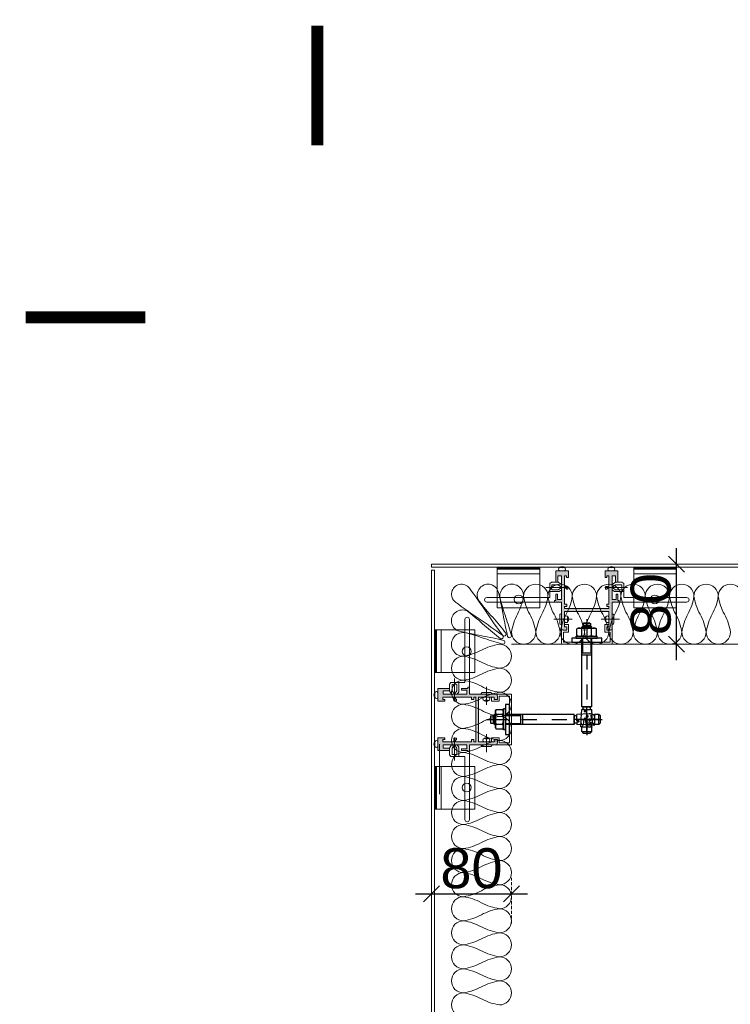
# Model space of a CAD drawing. Header units: millimetres. Extents: x 3652085 to 3778338, y -303702 to -273644.
# Tile 114 of 256: x 3673176 to 3673887, y -275638 to -274654. Entities that reach past the tile are written whole.
import ezdxf

# ---------------------------------------------------------------- set-up
doc = ezdxf.new("R2010")
doc.units = ezdxf.units.MM
doc.header["$PDMODE"] = 34
doc.linetypes.add('HIDDEN2', pattern=[4.7625, 3.175, -1.5875])
doc.layers.add('!!!! QVABIS FARTI', color=7, linetype='Continuous')
for name, color, linetype, lineweight in [('DETAIL    (HAUSART)', 110, 'Continuous', 5), ('DIM-03    (HAUSART)', 111, 'Continuous', 5), ('INSULATION (HAUSEART)', 31, 'Continuous', 15), ('METAL-CONSTRUCTION (HAUSART)', 186, 'Continuous', 5), ('SYMBOL-DETAIL    (HAUSART)', 2, 'Continuous', 5)]:
    doc.layers.add(name, color=color, linetype=linetype, lineweight=lineweight)
doc.styles.add('1-20 Eng HA', font='arial.ttf', dxfattribs={"height": 40})
doc.dimstyles.new('1-20 Eng HA', dxfattribs={"dimtxt": 40, "dimasz": 16, "dimexe": 16, "dimexo": 5, "dimgap": 5, "dimtad": 1, "dimdec": 0, "dimlfac": -1, "dimzin": 0, "dimdsep": 46, "dimtxsty": '1-20 Eng HA', "dimblk": 'OBLIQUE', "dimcen": 0.09, "dimdle": 16, "dimclrd": 256, "dimclre": 256, "dimclrt": 256, "dimadec": 0, "dimazin": 0, "dimtfac": 1, "dimtdec": 0, "dimtofl": 0, "dimtmove": 0, "dimatfit": 3, "dimldrblk": 'OBLIQUE', "dimfxl": 1, "dimtolj": 1, "dimtzin": 0, "dimlwe": 0, "dimarcsym": 0})
pattern_1 = [(225, (31166450.64548, -5168657.50475), (0.2245064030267, -0.2245064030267), []), (315, (31166450.64548, -5168657.50475), (0.6735192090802, -0.2245064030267), [0.79375, -0.47625])]

# ---------------------------------------------------------------- blocks, each defined once
blk = doc.blocks.new('_Oblique')
at = {"color": 0, "linetype": 'ByBlock', "lineweight": -2}
blk.add_line((-0.5, -0.5), (0.5, 0.5), dxfattribs=at)
blk = doc.blocks.new('*D197')
at = {"layer": 'Defpoints', "color": 0, "lineweight": 0, "transparency": 16777216}
for p in [(3673667.86, -275527.67), (3673587.86, -275551.67, -0.56), (3673667.86, -275562.11, -0.56)]:
    blk.add_point(p, dxfattribs=at)
at = {"layer": 'DIM-03    (HAUSART)', "linetype": 'HIDDEN2', "lineweight": 0, "transparency": 16777216}
for p, q in [((3673587.86, -275546.67), (3673587.86, -275511.67)), ((3673667.86, -275557.11), (3673667.86, -275511.67))]:
    blk.add_line(p, q, dxfattribs=at)
at = {"layer": 'DIM-03    (HAUSART)', "lineweight": -2, "transparency": 16777216}
blk.add_line((3673571.86, -275527.67), (3673683.86, -275527.67), dxfattribs=at)
at = {"layer": 'DIM-03    (HAUSART)', "lineweight": -2, "transparency": 16777216, "xscale": 16, "yscale": 16, "zscale": 16, "rotation": 180}
blk.add_blockref('_Oblique', (3673587.86, -275527.67), dxfattribs=at)
at = {"layer": 'DIM-03    (HAUSART)', "lineweight": -2, "transparency": 16777216, "xscale": 16, "yscale": 16, "zscale": 16}
blk.add_blockref('_Oblique', (3673667.86, -275527.67), dxfattribs=at)
at = {"layer": 'DIM-03    (HAUSART)', "transparency": 16777216, "insert": (3673627.86, -275502.25), "char_height": 40, "attachment_point": 5, "style": '1-20 Eng HA'}
blk.add_mtext('\\A1;80', dxfattribs=at)
blk = doc.blocks.new('*D290')
at = {"layer": 'Defpoints', "color": 0, "lineweight": 0, "transparency": 16777216}
for p in [(3673832.73, -275197.99), (3673885.43, -275197.99, -0.56), (3673867.86, -275277.99, -0.56)]:
    blk.add_point(p, dxfattribs=at)
at = {"layer": 'DIM-03    (HAUSART)', "lineweight": -2, "transparency": 16777216}
blk.add_line((3673832.73, -275293.99), (3673832.73, -275181.99), dxfattribs=at)
at = {"layer": 'DIM-03    (HAUSART)', "linetype": 'HIDDEN2', "lineweight": 0, "transparency": 16777216}
for p, q in [((3673880.43, -275197.99), (3673816.73, -275197.99)), ((3673862.86, -275277.99), (3673816.73, -275277.99))]:
    blk.add_line(p, q, dxfattribs=at)
at = {"layer": 'DIM-03    (HAUSART)', "lineweight": -2, "transparency": 16777216, "xscale": 16, "yscale": 16, "zscale": 16}
for p, rotation in [((3673832.73, -275197.99), 90), ((3673832.73, -275277.99), 270)]:
    blk.add_blockref('_Oblique', p, dxfattribs=dict(at, rotation=rotation))
at = {"layer": 'DIM-03    (HAUSART)', "transparency": 16777216, "insert": (3673807.31, -275237.99), "char_height": 40, "attachment_point": 5, "rotation": 90, "style": '1-20 Eng HA'}
blk.add_mtext('\\A1;80', dxfattribs=at)
blk = doc.blocks.new('Dubel_2')
for p, q in [((-4, 10.5), (-6, 10.5)), ((-6, -10.5), (-6, 10.5)), ((0, 15), (-4, 15)), ((-4, 15), (-4, -15)), ((-4, -10.5), (-4, 10.5)), ((0, -15), (0, 15)), ((-22.89, 0), (-2.5, 0)), ((-18.94, 3.2), (-18.44, 3.7)), ((-18.94, 3.2), (-18.94, -3.2)), ((-18.44, -3.7), (-18.44, 3.7)), ((-18.44, 3.7), (-16.34, 3.7)), ((-15, 5), (-16.34, 3.6)), ((-16.34, 3.6), (-16.34, -3.6)), ((-15.89, 4.1), (-14, 4.1)), ((-14, 5), (-15, 5)), ((-15, 5), (-15, -5)), ((-14, 8.5), (-13.25, 9.8)), ((-14, -8.5), (-14, 8.5)), ((-13.9, 8.25), (-14, 7.35)), ((-14, 7.35), (-13.9, 6.5)), ((-13.7, 3), (-13.95, 1)), ((-13.95, 1), (-13.95, -1)), ((-13.65, 9.05), (-13.9, 8.25)), ((-13.9, 6.5), (-13.65, 5.65)), ((-13.25, 4.9), (-13.7, 3)), ((-13.25, 9.8), (-13.65, 9.05)), ((-13.65, 5.65), (-13.25, 4.9)), ((-6.75, 9.8), (-13.25, 9.8)), ((-6.75, 4.9), (-13.25, 4.9)), ((-6.35, 9.05), (-6.75, 9.8)), ((-6, 8.5), (-6.75, 9.8)), ((-6.75, 4.9), (-6.35, 5.65)), ((-6.25, 3), (-6.75, 4.9)), ((-6.1, 8.25), (-6.35, 9.05)), ((-6.35, 5.65), (-6.1, 6.5)), ((-6, 1), (-6.25, 3)), ((-6, 7.35), (-6.1, 8.25)), ((-6.1, 6.5), (-6, 7.35)), ((-6, -1), (-6, 1)), ((64.83, 5), (-4, 5)), ((-4, 4.1), (11.05, 4.1)), ((5, 0), (5, 0)), ((11.05, 5), (11.05, -5)), ((12.5, 0), (27.49, 0)), ((13.05, 5), (13.05, -5)), ((34.99, 0), (34.99, 0)), ((42.49, 0), (57.48, 0)), ((60.98, 5.25), (60.98, 5.25)), ((64.83, 5), (64.83, -5)), ((64.83, 4), (64.93, 3.7)), ((64.83, -4), (64.83, 4)), ((64.93, 3.7), (65.18, 3.6)), ((89.97, 0), (64.98, 0)), ((64.98, 0), (64.98, 0)), ((67.53, 3.6), (65.18, 3.6)), ((79.67, 5.6), (67.53, 4.95)), ((67.53, -1.3), (67.53, 4.95)), ((72.48, 0), (92.92, 0)), ((79.17, 3.25), (76.47, 3.1)), ((77.22, 3.8), (76.87, 3.1)), ((76.87, 3.1), (77.62, 2.35)), ((78.12, 3.95), (77.22, 3.8)), ((77.62, 2.35), (78.62, 2.75)), ((77.87, 1.8), (77.72, 4.4)), ((78.72, 3.45), (78.12, 3.95)), ((78.62, 2.75), (78.72, 3.45)), ((81.22, 5.6), (79.67, 5.6)), ((82.77, 5.35), (81.22, 5.6)), ((81.82, 4.5), (81.77, 2.8)), ((81.77, 2.8), (82.02, 1.15)), ((82.32, 4.05), (81.82, 4.5)), ((82.02, 1.15), (81.82, 4.5)), ((82.02, 1.15), (82.47, 1.6)), ((82.67, 3.5), (82.32, 4.05)), ((82.47, 1.6), (82.72, 2.2)), ((83.87, 0.3), (82.47, -0.2)), ((82.77, 2.85), (82.67, 3.5)), ((82.72, 2.2), (82.77, 2.85)), ((82.77, 5.35), (83.62, 5.05)), ((83.62, 5.05), (84.37, 4.45)), ((84.67, 1.2), (83.87, 0.3)), ((84.02, 4.8), (85.02, 5)), ((84.37, 4.45), (84.82, 3.6)), ((84.97, 2.65), (84.67, 1.2)), ((84.82, 3.6), (84.97, 2.65)), ((89.52, 5), (85.02, 5)), ((85.02, 5), (85.02, -5)), ((91.02, 3.5), (89.52, 5)), ((89.52, -5), (89.52, 5)), ((91.02, -3.5), (91.02, 3.5)), ((92.92, 0), (92.92, 0)), ((-18.44, -3.7), (-18.94, -3.2)), ((-18.44, -3.7), (-16.34, -3.7)), ((-15, -5), (-16.34, -3.6)), ((-15.89, -4.1), (-14, -4.1)), ((-14, -5), (-15, -5)), ((-13.9, -6.5), (-14, -7.35)), ((-14, -7.35), (-13.9, -8.2)), ((-14, -8.5), (-13.25, -9.8)), ((-13.95, -1), (-13.7, -2.95)), ((-13.65, -5.65), (-13.9, -6.5)), ((-13.9, -8.2), (-13.65, -9.05)), ((-13.7, -2.95), (-13.25, -4.9)), ((-13.25, -4.9), (-13.65, -5.65)), ((-13.65, -9.05), (-13.25, -9.8)), ((-6.75, -4.9), (-13.25, -4.9)), ((-6.75, -9.8), (-13.25, -9.8)), ((-6.75, -4.9), (-6.25, -2.95)), ((-6.35, -5.65), (-6.75, -4.9)), ((-6, -8.5), (-6.75, -9.8)), ((-6.75, -9.8), (-6.35, -9.05)), ((-6.1, -6.5), (-6.35, -5.65)), ((-6.35, -9.05), (-6.1, -8.2)), ((-6.25, -2.95), (-6, -1)), ((-6, -7.35), (-6.1, -6.5)), ((-6.1, -8.2), (-6, -7.35)), ((-4, -4.1), (11.05, -4.1)), ((64.83, -5), (-4, -5)), ((13, -5), (13.05, -5)), ((64.93, -3.7), (64.83, -4)), ((65.18, -3.6), (64.93, -3.7)), ((67.53, -3.6), (65.18, -3.6)), ((69.23, -1.2), (67.53, -1.3)), ((69.23, -2.4), (67.53, -2.3)), ((67.53, -2.3), (67.53, -5.05)), ((76.57, -5.45), (67.53, -5.05)), ((69.53, -1.35), (69.23, -1.2)), ((69.23, -2.4), (69.53, -2.25)), ((69.73, -1.65), (69.53, -1.35)), ((69.53, -2.25), (69.73, -1.95)), ((69.73, -1.95), (69.73, -1.65)), ((76.17, -1.55), (76.12, -1.9)), ((76.12, -1.9), (76.22, -2.25)), ((76.32, -1.2), (76.17, -1.55)), ((76.22, -2.25), (76.47, -2.55)), ((76.62, -1), (76.32, -1.2)), ((76.47, -2.55), (76.77, -2.7)), ((76.62, -5.5), (76.57, -5.45)), ((76.97, -0.9), (76.62, -1)), ((76.67, -5.55), (76.62, -5.5)), ((77.67, -5.45), (76.67, -5.45)), ((76.67, -5.55), (76.72, -5.9)), ((78.62, -5.65), (76.72, -5.9)), ((80.52, -2.9), (76.77, -2.7)), ((80.77, -0.7), (76.97, -0.9)), ((77.72, -4.55), (77.67, -6.25)), ((78.62, -5.55), (77.67, -5.45)), ((78.72, -5.55), (78.62, -5.65)), ((81.62, -5.7), (78.72, -5.55)), ((81.67, -3.3), (80.52, -2.9)), ((81.62, -0.45), (80.77, -0.7)), ((82.47, -0.2), (81.62, -0.45)), ((81.82, -4.95), (81.62, -5.7)), ((81.62, -5.7), (81.72, -6.2)), ((82.87, -3.65), (81.67, -3.3)), ((81.82, -4.95), (81.72, -6.2)), ((82.62, -5.75), (81.72, -6.2)), ((82.62, -5.75), (81.82, -4.95)), ((84.77, -5.85), (82.62, -5.75)), ((84.02, -4.15), (82.87, -3.65)), ((84.82, -5.05), (84.02, -4.15)), ((84.82, -5.05), (84.77, -5.85)), ((84.82, -4.95), (85.02, -5)), ((89.52, -5), (85.02, -5)), ((89.52, -5), (91.02, -3.5)), ((-4, -10.5), (-6, -10.5)), ((-4, -15), (0, -15))]:
    blk.add_line(p, q)

msp = doc.modelspace()

# ---------------------------------------------------------------- hatches: boundary and pattern name
at = {"layer": 'DETAIL    (HAUSART)'}
h = msp.add_hatch(dxfattribs=at)
h.set_pattern_fill('ANSI38', color=0, scale=0.1, angle=270)
h.set_pattern_definition([(315, (8572049.98885, 27222493.51055), (0.2245064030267, 0.2245064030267), []), (45, (8572049.98885, 27222493.51055), (0.2245064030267, 0.6735192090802), [0.79375, -0.47625])])
h.paths.add_polyline_path([(3673696.22, -275201), (3673696.22, -275203), (3673653.64, -275203), (3673653.64, -275201)])
h = msp.add_hatch(color=0, dxfattribs=at)
h.set_gradient(color1=(51, 51, 51), color2=(0, 0, 0), one_color=1, name='HEMISPHERICAL')
h.paths.add_polyline_path([(3673717.86, -275263.65), (3673719.54, -275263.65), (3673719.54, -275264.1), (3673723.11, -275264.1), (3673723.11, -275260.78), (3673720.9, -275260.78), (3673720.9, -275247.96), (3673720.9, -275245.19), (3673765.36, -275245.19), (3673765.36, -275247.96), (3673765.36, -275260.78), (3673763.16, -275260.78), (3673763.16, -275264.1), (3673766.72, -275264.1), (3673766.72, -275263.65), (3673768.4, -275263.65), (3673768.4, -275247.96), (3673768.4, -275235.95), (3673775.29, -275235.95), (3673775.29, -275234.44), (3673774.1, -275234.44), (3673774.1, -275228.02), (3673772.45, -275228.02), (3673772.45, -275233.41), (3673768.4, -275233.41), (3673768.4, -275232.95), (3673768.4, -275209.58), (3673771.82, -275209.58), (3673771.82, -275215.94), (3673774.09, -275215.94), (3673774.09, -275204.52), (3673761.39, -275204.52), (3673761.39, -275211.22), (3673763.28, -275211.22), (3673763.28, -275209.53), (3673765.36, -275209.53), (3673765.36, -275220.25), (3673761.89, -275220.25), (3673761.89, -275223.02), (3673763.51, -275223.02), (3673763.51, -275222.1), (3673765.36, -275222.1), (3673765.36, -275232.95), (3673765.36, -275237.9), (3673763.08, -275237.9), (3673763.08, -275240.34), (3673765.36, -275240.34), (3673765.36, -275242.44), (3673720.9, -275242.44), (3673720.9, -275240.34), (3673723.18, -275240.34), (3673723.18, -275237.9), (3673720.9, -275237.9), (3673720.9, -275232.95), (3673720.9, -275222.1), (3673722.76, -275222.1), (3673722.76, -275223.02), (3673724.37, -275223.02), (3673724.37, -275220.25), (3673720.9, -275220.25), (3673720.9, -275209.53), (3673722.99, -275209.53), (3673722.99, -275211.22), (3673724.87, -275211.22), (3673724.87, -275204.52), (3673712.18, -275204.52), (3673712.18, -275215.94), (3673714.35, -275215.94), (3673714.35, -275209.58), (3673717.86, -275209.58), (3673717.86, -275232.95), (3673717.86, -275233.41), (3673713.82, -275233.41), (3673713.82, -275228.02), (3673712.16, -275228.02), (3673712.16, -275234.44), (3673710.97, -275234.44), (3673710.97, -275235.95), (3673717.86, -275235.95), (3673717.86, -275247.96)])
h = msp.add_hatch(dxfattribs=at)
h.set_pattern_fill('ANSI38', color=0, scale=0.1, angle=270)
h.set_pattern_definition([(315, (8572186.39052, 27222493.51055), (0.2245064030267, 0.2245064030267), []), (45, (8572186.39052, 27222493.51055), (0.2245064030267, 0.6735192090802), [0.79375, -0.47625])])
h.paths.add_polyline_path([(3673832.62, -275201), (3673832.62, -275203), (3673790.05, -275203), (3673790.05, -275201)])
h = msp.add_hatch(dxfattribs=at)
h.set_pattern_fill('ANSI38', color=0, scale=0.1, angle=180)
h.set_pattern_definition(pattern_1)
h.paths.add_polyline_path([(3673590.87, -275263.77), (3673592.87, -275263.77), (3673592.87, -275306.35), (3673590.87, -275306.35)])
h = msp.add_hatch(color=0, dxfattribs=at)
h.set_gradient(color1=(51, 51, 51), color2=(0, 0, 0), one_color=1, name='HEMISPHERICAL')
h.paths.add_polyline_path([(3673653.52, -275378.53), (3673653.52, -275376.85), (3673653.97, -275376.85), (3673653.97, -275373.29), (3673650.65, -275373.29), (3673650.65, -275375.49), (3673637.83, -275375.49), (3673635.06, -275375.49), (3673635.06, -275331.03), (3673637.83, -275331.03), (3673650.65, -275331.03), (3673650.65, -275333.24), (3673653.97, -275333.24), (3673653.97, -275329.67), (3673653.52, -275329.67), (3673653.52, -275327.99), (3673637.83, -275327.99), (3673625.82, -275327.99), (3673625.82, -275321.1), (3673624.31, -275321.1), (3673624.31, -275322.3), (3673617.89, -275322.3), (3673617.89, -275323.95), (3673623.28, -275323.95), (3673623.28, -275327.99), (3673622.82, -275327.99), (3673599.45, -275327.99), (3673599.45, -275324.58), (3673605.81, -275324.58), (3673605.81, -275322.31), (3673594.39, -275322.31), (3673594.39, -275335), (3673601.09, -275335), (3673601.09, -275333.12), (3673599.4, -275333.12), (3673599.4, -275331.03), (3673610.12, -275331.03), (3673610.12, -275334.5), (3673612.89, -275334.5), (3673612.89, -275332.89), (3673611.97, -275332.89), (3673611.97, -275331.03), (3673622.82, -275331.03), (3673627.77, -275331.03), (3673627.77, -275333.31), (3673630.21, -275333.31), (3673630.21, -275331.03), (3673632.31, -275331.03), (3673632.31, -275375.49), (3673630.21, -275375.49), (3673630.21, -275373.21), (3673627.77, -275373.21), (3673627.77, -275375.49), (3673622.82, -275375.49), (3673611.97, -275375.49), (3673611.97, -275373.64), (3673612.89, -275373.64), (3673612.89, -275372.02), (3673610.12, -275372.02), (3673610.12, -275375.49), (3673599.4, -275375.49), (3673599.4, -275373.41), (3673601.09, -275373.41), (3673601.09, -275371.52), (3673594.39, -275371.52), (3673594.39, -275384.22), (3673605.81, -275384.22), (3673605.81, -275382.05), (3673599.45, -275382.05), (3673599.45, -275378.53), (3673622.82, -275378.53), (3673623.28, -275378.53), (3673623.28, -275382.58), (3673617.89, -275382.58), (3673617.89, -275384.23), (3673624.31, -275384.23), (3673624.31, -275385.42), (3673625.82, -275385.42), (3673625.82, -275378.53), (3673637.83, -275378.53)])
h = msp.add_hatch(dxfattribs=at)
h.set_pattern_fill('ANSI38', color=0, scale=0.1, angle=180)
h.set_pattern_definition(pattern_1)
h.paths.add_polyline_path([(3673590.87, -275442.75), (3673592.87, -275442.75), (3673592.87, -275400.18), (3673590.87, -275400.18)])

# ---------------------------------------------------------------- linework, layer by layer
at = {"layer": '!!!! QVABIS FARTI', "lineweight": 0}
msp.add_line((3673667.86, -275277.99, -0.54), (3674367.86, -275277.99, -0.54), dxfattribs=at)
at = {"color": 0, "linetype": 'Continuous', "lineweight": 0, "elevation": -0.54}
for points in [[(3673587.86, -275197.99), (3673587.86, -275200.99), (3674647.86, -275200.99), (3674647.86, -275197.99), (3673587.86, -275197.99)], [(3673590.86, -275203.99), (3673587.86, -275203.99), (3673587.86, -277513.44), (3673590.86, -277513.44), (3673590.86, -275203.99)]]:
    msp.add_lwpolyline(points, close=True, dxfattribs=at)
at = {"layer": 'DETAIL    (HAUSART)', "color": 0}
for p, q in [((3673653.64, -275207.64, -0.54), (3673696.22, -275207.64, -0.54)), ((3673832.62, -275207.64, -0.54), (3673790.05, -275207.64, -0.54)), ((3673725.1, -275221.15, -0.54), (3673702.29, -275221.15, -0.54)), ((3673761.16, -275221.15, -0.54), (3673783.97, -275221.15, -0.54)), ((3673696.22, -275231.39, -0.54), (3673653.64, -275231.39, -0.54)), ((3673696.56, -275231.39, -0.54), (3673653.98, -275231.39, -0.54)), ((3673706.13, -275231.39, -0.54), (3673706.13, -275225.45, -0.54)), ((3673780.13, -275231.39, -0.54), (3673780.13, -275225.45, -0.54)), ((3673790.05, -275231.39, -0.54), (3673832.62, -275231.39, -0.54)), ((3673696.22, -275235.95, -0.54), (3673653.64, -275235.95, -0.54)), ((3673696.56, -275235.95, -0.54), (3673653.98, -275235.95, -0.54)), ((3673790.05, -275235.95, -0.54), (3673832.62, -275235.95, -0.54)), ((3673710.38, -275253.02, -0.54), (3673728.61, -275253.02, -0.54)), ((3673716.13, -275257.01, -0.54), (3673716.13, -275249.05, -0.54)), ((3673775.88, -275253.02, -0.54), (3673757.66, -275253.02, -0.54)), ((3673770.13, -275257.01, -0.54), (3673770.13, -275249.05, -0.54)), ((3673597.51, -275263.77, -0.54), (3673597.51, -275306.35, -0.54)), ((3673621.26, -275306.35, -0.54), (3673621.26, -275263.77, -0.54)), ((3673625.82, -275306.35, -0.54), (3673625.82, -275263.77, -0.54)), ((3673766.46, -275265.87, -0.54), (3673766.46, -275275.9, -0.54)), ((3673611.02, -275335.23, -0.54), (3673611.02, -275312.42, -0.54)), ((3673621.26, -275316.26, -0.54), (3673615.32, -275316.26, -0.54)), ((3673642.89, -275320.51, -0.54), (3673642.89, -275338.74, -0.54)), ((3673646.88, -275326.26, -0.54), (3673638.92, -275326.26, -0.54)), ((3673611.02, -275371.29, -0.54), (3673611.02, -275394.1, -0.54)), ((3673642.89, -275386.01, -0.54), (3673642.89, -275367.79, -0.54)), ((3673646.88, -275380.26, -0.54), (3673638.92, -275380.26, -0.54)), ((3673621.26, -275390.26, -0.54), (3673615.32, -275390.26, -0.54)), ((3673597.51, -275442.75, -0.54), (3673597.51, -275400.18, -0.54)), ((3673621.26, -275400.18, -0.54), (3673621.26, -275442.75, -0.54)), ((3673625.82, -275400.18, -0.54), (3673625.82, -275442.75, -0.54))]:
    msp.add_line(p, q, dxfattribs=at)
at = {"layer": 'DETAIL    (HAUSART)', "color": 0, "elevation": -0.54}
for points in [[(3673696.22, -275203), (3673653.64, -275203), (3673653.64, -275201), (3673696.22, -275201)], [(3673653.64, -275241.54), (3673696.22, -275241.54), (3673696.22, -275203), (3673653.64, -275203)], [(3673717.86, -275263.65), (3673719.54, -275263.65), (3673719.54, -275264.1), (3673723.11, -275264.1), (3673723.11, -275260.78), (3673720.9, -275260.78), (3673720.9, -275247.96), (3673720.9, -275245.19), (3673765.36, -275245.19), (3673765.36, -275247.96), (3673765.36, -275260.78), (3673763.16, -275260.78), (3673763.16, -275264.1), (3673766.72, -275264.1), (3673766.72, -275263.65), (3673768.4, -275263.65), (3673768.4, -275247.96), (3673768.4, -275235.95), (3673775.29, -275235.95), (3673775.29, -275234.44), (3673774.1, -275234.44), (3673774.1, -275228.02), (3673772.45, -275228.02), (3673772.45, -275233.41), (3673768.4, -275233.41), (3673768.4, -275232.95), (3673768.4, -275209.58), (3673771.82, -275209.58), (3673771.82, -275215.94), (3673774.09, -275215.94), (3673774.09, -275204.52), (3673761.39, -275204.52), (3673761.39, -275211.22), (3673763.28, -275211.22), (3673763.28, -275209.53), (3673765.36, -275209.53), (3673765.36, -275220.25), (3673761.89, -275220.25), (3673761.89, -275223.02), (3673763.51, -275223.02), (3673763.51, -275222.1), (3673765.36, -275222.1), (3673765.36, -275232.95), (3673765.36, -275237.9), (3673763.08, -275237.9), (3673763.08, -275240.34), (3673765.36, -275240.34), (3673765.36, -275242.44), (3673720.9, -275242.44), (3673720.9, -275240.34), (3673723.18, -275240.34), (3673723.18, -275237.9), (3673720.9, -275237.9), (3673720.9, -275232.95), (3673720.9, -275222.1), (3673722.76, -275222.1), (3673722.76, -275223.02), (3673724.37, -275223.02), (3673724.37, -275220.25), (3673720.9, -275220.25), (3673720.9, -275209.53), (3673722.99, -275209.53), (3673722.99, -275211.22), (3673724.87, -275211.22), (3673724.87, -275204.52), (3673712.18, -275204.52), (3673712.18, -275215.94), (3673714.35, -275215.94), (3673714.35, -275209.58), (3673717.86, -275209.58), (3673717.86, -275232.95), (3673717.86, -275233.41), (3673713.82, -275233.41), (3673713.82, -275228.02), (3673712.16, -275228.02), (3673712.16, -275234.44), (3673710.97, -275234.44), (3673710.97, -275235.95), (3673717.86, -275235.95), (3673717.86, -275247.96), (3673717.86, -275263.65)], [(3673832.62, -275203), (3673790.05, -275203), (3673790.05, -275201), (3673832.62, -275201)], [(3673832.62, -275241.54), (3673790.05, -275241.54), (3673790.05, -275203), (3673832.62, -275203)], [(3673592.87, -275263.77), (3673592.87, -275306.35), (3673590.87, -275306.35), (3673590.87, -275263.77)], [(3673631.41, -275263.77), (3673631.41, -275306.35), (3673592.87, -275306.35), (3673592.87, -275263.77)], [(3673653.52, -275378.53), (3673653.52, -275376.85), (3673653.97, -275376.85), (3673653.97, -275373.29), (3673650.65, -275373.29), (3673650.65, -275375.49), (3673637.83, -275375.49), (3673635.06, -275375.49), (3673635.06, -275331.03), (3673637.83, -275331.03), (3673650.65, -275331.03), (3673650.65, -275333.24), (3673653.97, -275333.24), (3673653.97, -275329.67), (3673653.52, -275329.67), (3673653.52, -275327.99), (3673637.83, -275327.99), (3673625.82, -275327.99), (3673625.82, -275321.1), (3673624.31, -275321.1), (3673624.31, -275322.3), (3673617.89, -275322.3), (3673617.89, -275323.95), (3673623.28, -275323.95), (3673623.28, -275327.99), (3673622.82, -275327.99), (3673599.45, -275327.99), (3673599.45, -275324.58), (3673605.81, -275324.58), (3673605.81, -275322.31), (3673594.39, -275322.31), (3673594.39, -275335), (3673601.09, -275335), (3673601.09, -275333.12), (3673599.4, -275333.12), (3673599.4, -275331.03), (3673610.12, -275331.03), (3673610.12, -275334.5), (3673612.89, -275334.5), (3673612.89, -275332.89), (3673611.97, -275332.89), (3673611.97, -275331.03), (3673622.82, -275331.03), (3673627.77, -275331.03), (3673627.77, -275333.31), (3673630.21, -275333.31), (3673630.21, -275331.03), (3673632.31, -275331.03), (3673632.31, -275375.49), (3673630.21, -275375.49), (3673630.21, -275373.21), (3673627.77, -275373.21), (3673627.77, -275375.49), (3673622.82, -275375.49), (3673611.97, -275375.49), (3673611.97, -275373.64), (3673612.89, -275373.64), (3673612.89, -275372.02), (3673610.12, -275372.02), (3673610.12, -275375.49), (3673599.4, -275375.49), (3673599.4, -275373.41), (3673601.09, -275373.41), (3673601.09, -275371.52), (3673594.39, -275371.52), (3673594.39, -275384.22), (3673605.81, -275384.22), (3673605.81, -275382.05), (3673599.45, -275382.05), (3673599.45, -275378.53), (3673622.82, -275378.53), (3673623.28, -275378.53), (3673623.28, -275382.58), (3673617.89, -275382.58), (3673617.89, -275384.23), (3673624.31, -275384.23), (3673624.31, -275385.42), (3673625.82, -275385.42), (3673625.82, -275378.53), (3673637.83, -275378.53), (3673653.52, -275378.53)], [(3673592.87, -275442.75), (3673592.87, -275400.18), (3673590.87, -275400.18), (3673590.87, -275442.75)], [(3673631.41, -275442.75), (3673631.41, -275400.18), (3673592.87, -275400.18), (3673592.87, -275442.75)]]:
    msp.add_lwpolyline(points, close=True, dxfattribs=at)
for points in [[(3673716.14, -275204.52), (3673720.91, -275204.52, 0.633904), (3673720.91, -275201.3, -0.093271), (3673716.14, -275201.3, 0.698074), (3673716.14, -275204.52), (3673720.91, -275204.52)], [(3673765.36, -275204.52), (3673770.12, -275204.52, 0.633904), (3673770.12, -275201.3, -0.093271), (3673765.36, -275201.3, 0.698074), (3673765.36, -275204.52), (3673770.12, -275204.52)], [(3673720.9, -275255.33), (3673720.9, -275250.56, -0.633904), (3673724.12, -275250.56, 0.093271), (3673724.12, -275255.33, -0.698074), (3673720.9, -275255.33), (3673720.9, -275250.56)], [(3673720.9, -275255.33), (3673720.9, -275250.56, -0.633904), (3673724.12, -275250.56, 0.093271), (3673724.12, -275255.33, -0.698074), (3673720.9, -275255.33), (3673720.9, -275250.56)], [(3673765.36, -275255.33), (3673765.36, -275250.56, 0.633904), (3673762.14, -275250.56, -0.093271), (3673762.14, -275255.33, 0.698074), (3673765.36, -275255.33), (3673765.36, -275250.56)], [(3673594.39, -275331.04), (3673594.39, -275326.27, 0.633904), (3673591.17, -275326.27, -0.093271), (3673591.17, -275331.04, 0.698074), (3673594.39, -275331.04), (3673594.39, -275326.27)], [(3673645.2, -275331.03), (3673640.43, -275331.03, 0.633904), (3673640.43, -275334.25, -0.093271), (3673645.2, -275334.25, 0.698074), (3673645.2, -275331.03), (3673640.43, -275331.03)], [(3673594.39, -275375.49), (3673594.39, -275380.25, -0.633904), (3673591.17, -275380.25, 0.093271), (3673591.17, -275375.49, -0.698074), (3673594.39, -275375.49), (3673594.39, -275380.25)], [(3673645.2, -275375.49), (3673640.43, -275375.49, -0.633904), (3673640.43, -275372.27, 0.093271), (3673645.2, -275372.27, -0.698074), (3673645.2, -275375.49), (3673640.43, -275375.49)], [(3673645.2, -275375.49), (3673640.43, -275375.49, -0.633904), (3673640.43, -275372.27, 0.093271), (3673645.2, -275372.27, -0.698074), (3673645.2, -275375.49), (3673640.43, -275375.49)]]:
    msp.add_lwpolyline(points, format="xyb", close=True, dxfattribs=at)
for points in [[(3673706.13, -275225.45), (3673706.13, -275225.45), (3673706.13, -275217.34), (3673707.92, -275215.94), (3673712.18, -275215.94), (3673712.18, -275215.94), (3673712.18, -275215.94)], [(3673706.13, -275225.45), (3673715.44, -275225.45), (3673717.86, -275223.59), (3673717.86, -275220.25), (3673717.86, -275218.18), (3673714.45, -275215.94)], [(3673707.98, -275221.15), (3673708.13, -275218.79), (3673714.5, -275218.79), (3673717.86, -275221.08)], [(3673707.98, -275221.15), (3673708.13, -275223.51), (3673714.5, -275223.51), (3673717.86, -275221.21)], [(3673780.13, -275225.45), (3673770.83, -275225.45), (3673768.4, -275223.59), (3673768.4, -275220.25), (3673768.4, -275218.18), (3673771.82, -275215.94)], [(3673778.29, -275221.15), (3673778.14, -275218.79), (3673771.76, -275218.79), (3673768.4, -275221.08)], [(3673778.29, -275221.15), (3673778.14, -275223.51), (3673771.76, -275223.51), (3673768.4, -275221.21)], [(3673780.13, -275225.45), (3673780.13, -275225.45), (3673780.13, -275217.34), (3673778.34, -275215.94), (3673774.09, -275215.94), (3673774.09, -275215.94), (3673774.09, -275215.94)], [(3673696.22, -275231.39), (3673706.13, -275231.39)], [(3673790.05, -275231.39), (3673780.13, -275231.39)], [(3673717.76, -275235.95), (3673710.28, -275235.95), (3673696.12, -275235.95)], [(3673775.29, -275235.95), (3673775.89, -275235.95), (3673790.05, -275235.95)], [(3673765.36, -275260.2), (3673765.36, -275260.78), (3673763.16, -275260.78), (3673763.16, -275264.1), (3673766.72, -275264.1), (3673766.72, -275263.65), (3673768.4, -275263.65), (3673768.4, -275246.15)], [(3673768.4, -275277.99), (3673717.86, -275277.99), (3673717.86, -275263.65), (3673719.54, -275263.65), (3673719.54, -275264.1), (3673723.11, -275264.1), (3673723.11, -275260.78), (3673720.9, -275260.78), (3673720.9, -275258.15), (3673724.89, -275258.15), (3673724.89, -275265.87), (3673719.81, -275265.87), (3673719.81, -275275.9), (3673766.46, -275275.9), (3673766.46, -275265.87), (3673761.37, -275265.87), (3673761.37, -275258.15), (3673765.36, -275258.15), (3673765.36, -275260.78), (3673763.16, -275260.78), (3673763.16, -275264.1), (3673766.72, -275264.1), (3673766.72, -275263.65), (3673768.4, -275263.65), (3673768.4, -275277.99)], [(3673621.26, -275306.35), (3673621.26, -275316.26)], [(3673625.82, -275321.1), (3673625.82, -275320.51), (3673625.82, -275306.35)], [(3673615.32, -275316.26), (3673615.32, -275316.26), (3673607.21, -275316.26), (3673605.81, -275318.05), (3673605.81, -275322.31), (3673605.81, -275322.31), (3673605.81, -275322.31)], [(3673615.32, -275316.26), (3673615.32, -275325.57), (3673613.46, -275327.99), (3673610.12, -275327.99), (3673608.05, -275327.99), (3673605.81, -275324.58)], [(3673611.02, -275318.11), (3673608.66, -275318.26), (3673608.66, -275324.63), (3673610.95, -275327.99)], [(3673611.02, -275318.11), (3673613.38, -275318.26), (3673613.38, -275324.63), (3673611.08, -275327.99)], [(3673667.86, -275327.99), (3673667.86, -275378.53), (3673653.52, -275378.53), (3673653.52, -275376.85), (3673653.97, -275376.85), (3673653.97, -275373.29), (3673650.65, -275373.29), (3673650.65, -275375.49), (3673648.02, -275375.49), (3673648.02, -275371.51), (3673655.74, -275371.51), (3673655.74, -275376.59), (3673665.77, -275376.59), (3673665.77, -275329.94), (3673655.74, -275329.94), (3673655.74, -275335.02), (3673648.02, -275335.02), (3673648.02, -275331.03), (3673650.65, -275331.03), (3673650.65, -275333.24), (3673653.97, -275333.24), (3673653.97, -275329.67), (3673653.52, -275329.67), (3673653.52, -275327.99), (3673667.86, -275327.99)], [(3673615.32, -275390.26), (3673615.32, -275380.96), (3673613.46, -275378.53), (3673610.12, -275378.53), (3673608.05, -275378.53), (3673605.81, -275381.95)], [(3673611.02, -275388.42), (3673608.66, -275388.27), (3673608.66, -275381.89), (3673610.95, -275378.53)], [(3673611.02, -275388.42), (3673613.38, -275388.27), (3673613.38, -275381.89), (3673611.08, -275378.53)], [(3673615.32, -275390.26), (3673615.32, -275390.26), (3673607.21, -275390.26), (3673605.81, -275388.47), (3673605.81, -275384.22), (3673605.81, -275384.22), (3673605.81, -275384.22)], [(3673621.26, -275400.18), (3673621.26, -275390.26)], [(3673625.82, -275385.42), (3673625.82, -275386.02), (3673625.82, -275400.18)]]:
    msp.add_lwpolyline(points, dxfattribs=at)
for points in [[(3673653.64, -275235.95), (3673643.18, -275235.95, -1), (3673643.18, -275231.39), (3673653.64, -275231.39)], [(3673832.62, -275235.95), (3673843.08, -275235.95, 1), (3673843.08, -275231.39), (3673832.62, -275231.39)], [(3673625.82, -275263.77), (3673625.82, -275253.31, 1), (3673621.26, -275253.31), (3673621.26, -275263.77)], [(3673625.82, -275442.75), (3673625.82, -275453.21, -1), (3673621.26, -275453.21), (3673621.26, -275442.75)]]:
    msp.add_lwpolyline(points, format="xyb", dxfattribs=at)
at = {"layer": 'DETAIL    (HAUSART)', "color": 0}
for centre in [(3673675.05, -275233.26, -0.54), (3673811.21, -275233.26, -0.54), (3673623.13, -275285.19, -0.54), (3673623.13, -275421.34, -0.54)]:
    msp.add_circle(centre, 4.41, dxfattribs=at)
for centre, radius, start, end in [((3673718.53, -275203.11, -0.54), 2.79, 39.35829, 140.64171), ((3673767.74, -275203.11, -0.54), 2.79, 39.35829, 140.64171), ((3673717.4, -275248.98, -0.54), 1.27, 68.48872, 183.35923), ((3673736.79, -275252.95, -0.54), 12.89, 169.34277, 190.65723), ((3673736.79, -275252.95, -0.54), 12.89, 169.34277, 190.65723), ((3673722.31, -275252.95, -0.54), 2.79, 309.35829, 50.64171), ((3673722.31, -275252.95, -0.54), 2.79, 309.35829, 50.64171), ((3673763.95, -275252.95, -0.54), 2.79, 129.35829, 230.64171), ((3673749.48, -275252.95, -0.54), 12.89, 349.34277, 10.65723), ((3673768.87, -275248.98, -0.54), 1.27, 356.64077, 111.51128), ((3673717.4, -275257.09, -0.54), 1.27, 176.64077, 291.51128), ((3673722.51, -275254.74, -0.54), 1.72, 200.17338, 339.82662), ((3673722.51, -275254.74, -0.54), 1.72, 200.17338, 339.82662), ((3673763.75, -275254.74, -0.54), 1.72, 200.17338, 339.82662), ((3673768.87, -275257.09, -0.54), 1.27, 248.48872, 3.35923), ((3673592.98, -275328.66, -0.54), 2.79, 129.35829, 230.64171), ((3673638.85, -275327.53, -0.54), 1.27, 86.64077, 201.51128), ((3673644.61, -275332.64, -0.54), 1.72, 290.17338, 69.82662), ((3673646.96, -275327.53, -0.54), 1.27, 338.48872, 93.35923), ((3673642.82, -275346.92, -0.54), 12.89, 79.34277, 100.65723), ((3673642.82, -275332.44, -0.54), 2.79, 219.35829, 320.64171), ((3673642.82, -275374.08, -0.54), 2.79, 39.35829, 140.64171), ((3673642.82, -275374.08, -0.54), 2.79, 39.35829, 140.64171), ((3673592.98, -275377.87, -0.54), 2.79, 129.35829, 230.64171), ((3673638.85, -275379, -0.54), 1.27, 158.48872, 273.35923), ((3673638.85, -275379, -0.54), 1.27, 158.48872, 273.35923), ((3673642.82, -275359.61, -0.54), 12.89, 259.34277, 280.65723), ((3673642.82, -275359.61, -0.54), 12.89, 259.34277, 280.65723), ((3673644.61, -275373.88, -0.54), 1.72, 290.17338, 69.82662), ((3673644.61, -275373.88, -0.54), 1.72, 290.17338, 69.82662), ((3673646.96, -275379, -0.54), 1.27, 266.64077, 21.51128)]:
    msp.add_arc(centre, radius, start, end, dxfattribs=at)
at = {"layer": 'INSULATION (HAUSEART)', "elevation": -0.54}
msp.add_lwpolyline([(3673898.94, -275230.15, 1), (3673874.62, -275230.15, 0.086046), (3673880.7, -275247.99, -0.086046), (3673886.78, -275265.83, -1), (3673862.46, -275265.83, -0.086046), (3673868.54, -275247.99, 0.086046), (3673874.62, -275230.15, 1), (3673850.29, -275230.15, 0.086046), (3673856.38, -275247.99, -0.086046), (3673862.46, -275265.83, -1), (3673838.13, -275265.83, -0.086046), (3673844.21, -275247.99, 0.086046), (3673850.29, -275230.15, 1), (3673825.97, -275230.15, 0.086046), (3673832.05, -275247.99, -0.086046), (3673838.13, -275265.83, -1), (3673813.81, -275265.83, -0.086046), (3673819.89, -275247.99, 0.086046), (3673825.97, -275230.15, 1), (3673801.65, -275230.15, 0.086046), (3673807.73, -275247.99, -0.086046), (3673813.81, -275265.83, -1), (3673789.48, -275265.83, -0.086046), (3673795.56, -275247.99, 0.086046), (3673801.65, -275230.15, 1), (3673777.32, -275230.15, 0.086046), (3673783.4, -275247.99, -0.086046), (3673789.48, -275265.83, -1), (3673765.16, -275265.83, -0.086046), (3673771.24, -275247.99, 0.086046), (3673777.32, -275230.15, 1), (3673753, -275230.15, 0.086046), (3673759.08, -275247.99, -0.086046), (3673765.16, -275265.83, -1), (3673740.83, -275265.83, -0.086046), (3673746.92, -275247.99, 0.086046), (3673753, -275230.15, 1), (3673728.67, -275230.15, 0.086046), (3673734.75, -275247.99, -0.086046), (3673740.83, -275265.83, -1), (3673716.51, -275265.83, -0.086046), (3673722.59, -275247.99, 0.086046), (3673728.67, -275230.15, 1), (3673704.35, -275230.15, 0.086046), (3673710.43, -275247.99, -0.086046), (3673716.51, -275265.83, -1), (3673692.19, -275265.83, -0.086046), (3673698.27, -275247.99, 0.086046), (3673704.35, -275230.15, 1), (3673680.02, -275230.15, 0.086046), (3673686.11, -275247.99, -0.086046), (3673692.19, -275265.83, -1), (3673667.86, -275265.83, -0.083724), (3673673.94, -275247.87, 0.083724), (3673680.02, -275229.9, 1.130655), (3673656.56, -275232.79, 0.013878), (3673662.21, -275251.15, -0.013878), (3673667.86, -275269.52, -0.791418), (3673664.07, -275270.41, -0.011802), (3673659.49, -275248.29, 0.011802), (3673654.9, -275226.16, 1.222127), (3673635.81, -275235.25, 0.012896), (3673649.08, -275251.11, -0.012896), (3673662.35, -275266.97, -0.850804), (3673659.15, -275269.28, -0.009223), (3673642.5, -275245.63, 0.009223), (3673625.86, -275221.99, 1.15301), (3673611.86, -275235.99, 0.009223), (3673635.5, -275252.63, -0.009223), (3673659.15, -275269.28, -0.850804), (3673656.84, -275272.48, -0.012896), (3673640.98, -275259.21, 0.012896), (3673625.12, -275245.94, 1.222127), (3673616.03, -275265.04, 0.011802), (3673638.16, -275269.62, -0.011802), (3673660.28, -275274.2, -0.791418), (3673659.39, -275277.99, -0.01385), (3673640.99, -275272.33, 0.01385), (3673622.58, -275266.67, 1.130655), (3673619.71, -275290.01, 0.082965), (3673637.78, -275284, -0.082965), (3673655.84, -275277.99, -1), (3673655.84, -275302.03, -0.084546), (3673637.86, -275296.02, 0.084546), (3673619.88, -275290.01, 1), (3673619.88, -275314.05, 0.084546), (3673637.86, -275308.04, -0.084546), (3673655.84, -275302.03, -1), (3673655.84, -275326.07, -0.084546), (3673637.86, -275320.06, 0.084546), (3673619.88, -275314.05, 1), (3673619.88, -275338.1, 0.084546), (3673637.86, -275332.09, -0.084546), (3673655.84, -275326.07, -1), (3673655.84, -275350.12, -0.084546), (3673637.86, -275344.11, 0.084546), (3673619.88, -275338.1, 1), (3673619.88, -275362.14, 0.084546), (3673637.86, -275356.13, -0.084546), (3673655.84, -275350.12, -1), (3673655.84, -275374.16, -0.084546), (3673637.86, -275368.15, 0.084546), (3673619.88, -275362.14, 1), (3673619.88, -275386.18, 0.084546), (3673637.86, -275380.17, -0.084546), (3673655.84, -275374.16, -1), (3673655.84, -275398.2, -0.084546), (3673637.86, -275392.19, 0.084546), (3673619.88, -275386.18, 1), (3673619.88, -275410.22, 0.084546), (3673637.86, -275404.21, -0.084546), (3673655.84, -275398.2, -1), (3673655.84, -275422.24, -0.084546), (3673637.86, -275416.23, 0.084546), (3673619.88, -275410.22, 1), (3673619.88, -275434.26, 0.084546), (3673637.86, -275428.25, -0.084546), (3673655.84, -275422.24, -1), (3673655.84, -275446.28, -0.084546), (3673637.86, -275440.27, 0.084546), (3673619.88, -275434.26, 1), (3673619.88, -275458.3, 0.084546), (3673637.86, -275452.29, -0.084546), (3673655.84, -275446.28, -1), (3673655.84, -275470.32, -0.084546), (3673637.86, -275464.31, 0.084546), (3673619.88, -275458.3, 1), (3673619.88, -275482.34, 0.084546), (3673637.86, -275476.33, -0.084546), (3673655.84, -275470.32, -1), (3673655.84, -275494.36, -0.084546), (3673637.86, -275488.35, 0.084546), (3673619.88, -275482.34, 1), (3673619.88, -275506.39, 0.084546), (3673637.86, -275500.37, -0.084546), (3673655.84, -275494.36, -1), (3673655.84, -275518.41, -0.084546), (3673637.86, -275512.4, 0.084546), (3673619.88, -275506.39, 1), (3673619.88, -275530.43, 0.084546), (3673637.86, -275524.42, -0.084546), (3673655.84, -275518.41, -1), (3673655.84, -275542.45, -0.084546), (3673637.86, -275536.44, 0.084546), (3673619.88, -275530.43, 1), (3673619.88, -275554.47, 0.084546), (3673637.86, -275548.46, -0.084546), (3673655.84, -275542.45, -1), (3673655.84, -275566.49, -0.084546), (3673637.86, -275560.48, 0.084546), (3673619.88, -275554.47, 1), (3673619.88, -275578.51, 0.084546), (3673637.86, -275572.5, -0.084546), (3673655.84, -275566.49, -1), (3673655.84, -275590.53, -0.084546), (3673637.86, -275584.52, 0.084546), (3673619.88, -275578.51, 1), (3673619.88, -275602.55, 0.084546), (3673637.86, -275596.54, -0.084546), (3673655.84, -275590.53, -1), (3673655.84, -275614.57, -0.084546), (3673637.86, -275608.56, 0.084546), (3673619.88, -275602.55, 1), (3673619.88, -275626.59, 0.084546), (3673637.86, -275620.58, -0.084546), (3673655.84, -275614.57, -1), (3673655.84, -275638.61, -0.084546), (3673637.86, -275632.6, 0.084546), (3673619.88, -275626.59, 1), (3673619.88, -275650.63, 0.084546)], format="xyb", dxfattribs=at)
at = {"layer": 'METAL-CONSTRUCTION (HAUSART)'}
msp.add_line((3673595.78, -275377.99, -0.54), (3673595.78, -275427.99, -0.54), dxfattribs=at)
at = {"layer": 'SYMBOL-DETAIL    (HAUSART)', "color": 171, "ltscale": 0.5, "elevation": 302370.49}
for points in [[(3673473.77, -277804.96, 12, 12, 0), (3673473.77, -277685.28, 0, 0, 0), (3673473.77, -276270.93, 0, 0, 0), (3673562.13, -276244.11, 0, 0, 0), (3673385.4, -276220.53, 0, 0, 0), (3673473.77, -276197.19, 0, 0, 0), (3673473.77, -274779.36, 12, 12, 0), (3673473.77, -274659.68, 0, 0, 0)], [(3675702.17, -274951.2, 12, 12, 0), (3675582.49, -274951.2, 0, 0, 0), (3674480.81, -274951.2, 0, 0, 0), (3674453.99, -274862.84, 0, 0, 0), (3674430.42, -275039.57, 0, 0, 0), (3674407.07, -274951.2, 0, 0, 0), (3673301.92, -274951.2, 12, 12, 0), (3673182.24, -274951.2, 0, 0, 0)]]:
    msp.add_lwpolyline(points, format="xyseb", dxfattribs=at)

# ---------------------------------------------------------------- block references
at = {"lineweight": 0, "rotation": 270}
msp.add_blockref('Dubel_2', (3673743.13, -275275.9, -0.54), dxfattribs=at)
at = {"lineweight": 0}
msp.add_blockref('Dubel_2', (3673665.77, -275353.26, -0.54), dxfattribs=at)

# ---------------------------------------------------------------- dimensions: what is measured, and where the dimension line sits
at = {"layer": 'DIM-03    (HAUSART)'}
dim = msp.add_linear_dim(base=(3673832.73, -275197.99, 0.02), p1=(3673867.86, -275277.99, -0.54), p2=(3673885.43, -275197.99, -0.54), angle=90, dimstyle='1-20 Eng HA', override={"dimtmove": 1}, dxfattribs=at)
dim.commit()
dim.dimension.update_dxf_attribs({"geometry": '*D290', "text_midpoint": (3673807.31, -275237.99, 0.02)})
dim = msp.add_linear_dim(base=(3673667.86, -275527.67, 0.02), p1=(3673587.86, -275551.67, -0.54), p2=(3673667.86, -275562.11, -0.54), dimstyle='1-20 Eng HA', dxfattribs=at)
dim.commit()
dim.dimension.update_dxf_attribs({"geometry": '*D197', "text_midpoint": (3673627.86, -275502.25, 0.02)})

doc.saveas('drawing.dxf')
